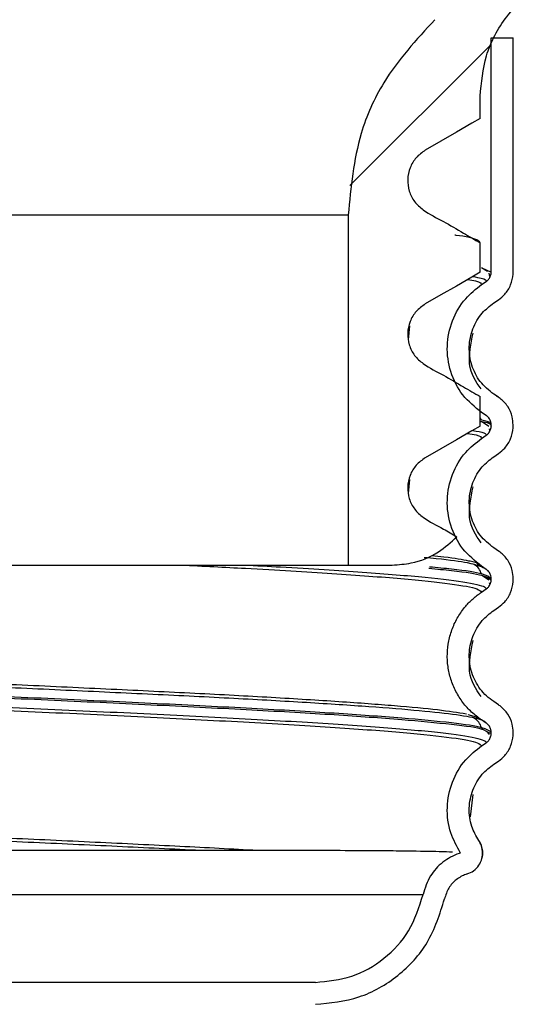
# Model space of a CAD drawing. Header units: millimetres. Extents: x 13 to 267, y 13 to 203.
# Tile 6 of 13: x 173.12 to 176.9, y 79.61 to 87.08. Entities that reach past the tile are written whole.
import ezdxf

# ---------------------------------------------------------------- set-up
doc = ezdxf.new("R2010")
doc.units = ezdxf.units.MM

msp = doc.modelspace()

# ---------------------------------------------------------------- hatches: boundary and pattern name
at = {"linetype": 'Continuous', "lineweight": 18}
h = msp.add_hatch(dxfattribs=at)
h.set_pattern_fill('ANSI31', style=0)
edge = h.paths.add_edge_path(flags=0)
edge.add_spline(control_points=[(176.6095, 85.3858), (176.5671, 85.4103), (176.5247, 85.4347), (176.4823, 85.4592), (176.4317, 85.4885), (176.381, 85.5177), (176.3303, 85.547), (176.2793, 85.5764), (176.2263, 85.603), (176.1774, 85.636), (176.1527, 85.6527), (176.1305, 85.6739), (176.1127, 85.6978), (176.0949, 85.7218), (176.0809, 85.7491), (176.072, 85.7776), (176.0631, 85.8061), (176.0591, 85.8365), (176.0601, 85.8664), (176.0611, 85.8962), (176.0674, 85.9262), (176.0782, 85.954), (176.0891, 85.9818), (176.1049, 86.0081), (176.1243, 86.0308), (176.1438, 86.0534), (176.1674, 86.073), (176.1933, 86.0879)], knot_values=[0.000086, 0.000086, 0.000086, 0.000086, 0.000526, 0.000526, 0.000526, 0.001053, 0.001053, 0.001053, 0.001584, 0.001584, 0.001584, 0.001856, 0.001856, 0.001856, 0.002128, 0.002128, 0.002128, 0.002399, 0.002399, 0.002399, 0.002671, 0.002671, 0.002671, 0.002943, 0.002943, 0.002943, 0.003215, 0.003215, 0.003215, 0.003215], weights=[1, 1, 1, 1, 1, 1, 1, 1, 1, 1, 1, 1, 1, 1, 1, 1, 1, 1, 1, 1, 1, 1, 1, 1, 1, 1, 1, 1], degree=3, periodic=0)
edge.add_spline(control_points=[(176.1933, 86.0879), (176.2325, 86.1106), (176.2718, 86.1333), (176.3111, 86.156), (176.3504, 86.1787), (176.3897, 86.2014), (176.429, 86.2241), (176.4682, 86.2467), (176.5074, 86.2693), (176.5465, 86.2919), (176.5675, 86.3041), (176.5885, 86.3162), (176.6095, 86.3283)], knot_values=[0, 0, 0, 0, 0.000408, 0.000408, 0.000408, 0.000817, 0.000817, 0.000817, 0.001224, 0.001224, 0.001224, 0.001442, 0.001442, 0.001442, 0.001442], weights=[1, 1, 1, 1, 1, 1, 1, 1, 1, 1, 1, 1, 1], degree=3, periodic=0)
edge.add_line((176.6095, 86.3283), (176.6095, 86.4974))
edge.add_spline(control_points=[(176.6095, 86.4974), (176.6095, 86.6005), (176.6259, 86.7048), (176.6574, 86.803), (176.6916, 86.9095), (176.7447, 87.0117), (176.8122, 87.1009), (176.8496, 87.1503), (176.8917, 87.1963), (176.9376, 87.2379)], knot_values=[0.000079, 0.000079, 0.000079, 0.000079, 0.001007, 0.001007, 0.001007, 0.002015, 0.002015, 0.002015, 0.00257, 0.00257, 0.00257, 0.00257], weights=[1, 1, 1, 1, 1, 1, 1, 1, 1, 1], degree=3, periodic=0)
edge.add_spline(control_points=[(176.9376, 87.2379), (177.0965, 87.3821), (177.2554, 87.5263), (177.4143, 87.6706), (177.6705, 87.903), (177.9267, 88.1354), (178.1828, 88.3679)], knot_values=[0.068458, 0.068458, 0.068458, 0.068458, 0.070394, 0.070394, 0.070394, 0.073515, 0.073515, 0.073515, 0.073515], weights=[1, 1, 1, 1, 1, 1, 1], degree=3, periodic=0)
edge.add_spline(control_points=[(178.1828, 88.3679), (178.4229, 88.5857), (178.633, 88.8416), (178.8, 89.1195), (178.9922, 89.4393), (179.1318, 89.7967), (179.2073, 90.162), (179.253, 90.3833), (179.2762, 90.6105), (179.2762, 90.8364)], knot_values=[0.016439, 0.016439, 0.016439, 0.016439, 0.019366, 0.019366, 0.019366, 0.022735, 0.022735, 0.022735, 0.024771, 0.024771, 0.024771, 0.024771], weights=[1, 1, 1, 1, 1, 1, 1, 1, 1, 1], degree=3, periodic=0)
edge.add_line((179.2762, 90.8364), (179.2762, 93.5031))
edge.add_spline(control_points=[(179.2762, 93.5031), (179.2762, 93.5947), (179.2809, 93.6865), (179.2904, 93.7776), (179.3096, 93.9635), (179.3487, 94.1482), (179.4063, 94.3259), (179.4984, 94.6098), (179.6408, 94.8817), (179.8217, 95.1192), (180.0026, 95.3566), (180.2269, 95.566), (180.4762, 95.7302), (180.7111, 95.8849), (180.9739, 96.0034), (181.2453, 96.0769)], knot_values=[0.047532, 0.047532, 0.047532, 0.047532, 0.048351, 0.048351, 0.048351, 0.050018, 0.050018, 0.050018, 0.052704, 0.052704, 0.052704, 0.05539, 0.05539, 0.05539, 0.057921, 0.057921, 0.057921, 0.057921], weights=[1, 1, 1, 1, 1, 1, 1, 1, 1, 1, 1, 1, 1, 1, 1, 1], degree=3, periodic=0)
edge.add_arc((172.5262, 128.2497), 33.3333, 285.16348, 405.49023)
edge.add_spline(control_points=[(195.8939, 152.0207), (195.8517, 152.0623), (195.8055, 152.1002), (195.7566, 152.1336), (195.6642, 152.1967), (195.5595, 152.2447), (195.4514, 152.2736), (195.3433, 152.3025), (195.2287, 152.3132), (195.1171, 152.3047), (195.0055, 152.2963), (194.8938, 152.2684), (194.7913, 152.2234), (194.6888, 152.1785), (194.5927, 152.1152), (194.5108, 152.0389), (194.429, 151.9626), (194.3592, 151.871), (194.3072, 151.7719), (194.2552, 151.6728), (194.2197, 151.5633), (194.2034, 151.4526), (194.1872, 151.3418), (194.1899, 151.2268), (194.2112, 151.1169), (194.2246, 151.0481), (194.2453, 150.9804), (194.2728, 150.9159), (194.3166, 150.813), (194.3788, 150.7161), (194.4543, 150.6335), (194.5297, 150.5508), (194.6205, 150.48), (194.7191, 150.427), (194.7936, 150.3869), (194.874, 150.3561), (194.9562, 150.336)], knot_values=[0.010549, 0.010549, 0.010549, 0.010549, 0.01108, 0.01108, 0.01108, 0.012088, 0.012088, 0.012088, 0.013095, 0.013095, 0.013095, 0.014102, 0.014102, 0.014102, 0.01511, 0.01511, 0.01511, 0.016117, 0.016117, 0.016117, 0.017124, 0.017124, 0.017124, 0.018132, 0.018132, 0.018132, 0.018757, 0.018757, 0.018757, 0.019764, 0.019764, 0.019764, 0.020771, 0.020771, 0.020771, 0.021533, 0.021533, 0.021533, 0.021533], weights=[1, 1, 1, 1, 1, 1, 1, 1, 1, 1, 1, 1, 1, 1, 1, 1, 1, 1, 1, 1, 1, 1, 1, 1, 1, 1, 1, 1, 1, 1, 1, 1, 1, 1, 1, 1, 1], degree=3, periodic=0)
edge.add_spline(control_points=[(194.9562, 150.336), (194.9825, 150.444), (195.0088, 150.5519), (195.0351, 150.6599)], knot_values=[0.139006, 0.139006, 0.139006, 0.139006, 0.140006, 0.140006, 0.140006, 0.140006], weights=[1, 1, 1, 1], degree=3, periodic=0)
edge.add_spline(control_points=[(195.0351, 150.6599), (195.0208, 150.6634), (195.0067, 150.6673), (194.9927, 150.6717), (194.9215, 150.6941), (194.8532, 150.7291), (194.7935, 150.7738), (194.7337, 150.8185), (194.6809, 150.8742), (194.6393, 150.9361), (194.6133, 150.9749), (194.5912, 151.0166), (194.5739, 151.06), (194.5462, 151.1293), (194.5301, 151.2043), (194.5268, 151.2789), (194.5236, 151.3534), (194.5332, 151.4295), (194.5549, 151.5009), (194.5765, 151.5723), (194.6108, 151.641), (194.6548, 151.7012), (194.6989, 151.7614), (194.7539, 151.8149), (194.8154, 151.8571), (194.8769, 151.8994), (194.9466, 151.9316), (195.0186, 151.9511), (195.0906, 151.9706), (195.167, 151.9779), (195.2414, 151.9725), (195.3158, 151.9671), (195.3904, 151.9487), (195.4588, 151.919), (195.5272, 151.8892), (195.5914, 151.8472), (195.6461, 151.7965), (195.6509, 151.7921), (195.6556, 151.7876), (195.6602, 151.783)], knot_values=[0.010614, 0.010614, 0.010614, 0.010614, 0.010745, 0.010745, 0.010745, 0.011416, 0.011416, 0.011416, 0.012088, 0.012088, 0.012088, 0.012504, 0.012504, 0.012504, 0.013176, 0.013176, 0.013176, 0.013848, 0.013848, 0.013848, 0.014519, 0.014519, 0.014519, 0.015191, 0.015191, 0.015191, 0.015862, 0.015862, 0.015862, 0.016534, 0.016534, 0.016534, 0.017205, 0.017205, 0.017205, 0.017877, 0.017877, 0.017877, 0.017934, 0.017934, 0.017934, 0.017934], weights=[1, 1, 1, 1, 1, 1, 1, 1, 1, 1, 1, 1, 1, 1, 1, 1, 1, 1, 1, 1, 1, 1, 1, 1, 1, 1, 1, 1, 1, 1, 1, 1, 1, 1, 1, 1, 1, 1, 1, 1], degree=3, periodic=0)
edge.add_arc((172.5262, 128.2497), 33, -74.83652, 45.49023, ccw=False)
edge.add_spline(control_points=[(181.1582, 96.3987), (181.0855, 96.379), (181.0135, 96.3565), (180.9425, 96.3314), (180.626, 96.2194), (180.3244, 96.0513), (180.0627, 95.8408), (179.8011, 95.6304), (179.5721, 95.3719), (179.3949, 95.0867), (179.284, 94.9082), (179.1914, 94.717), (179.1202, 94.5192), (179.0065, 94.2033), (178.9457, 93.8634), (178.943, 93.5276), (178.9429, 93.5195), (178.9429, 93.5113), (178.9429, 93.5031)], knot_values=[0.047679, 0.047679, 0.047679, 0.047679, 0.048351, 0.048351, 0.048351, 0.051373, 0.051373, 0.051373, 0.054395, 0.054395, 0.054395, 0.05627, 0.05627, 0.05627, 0.059292, 0.059292, 0.059292, 0.059364, 0.059364, 0.059364, 0.059364], weights=[1, 1, 1, 1, 1, 1, 1, 1, 1, 1, 1, 1, 1, 1, 1, 1, 1, 1, 1], degree=3, periodic=0)
edge.add_line((178.9429, 93.5031), (178.9429, 90.8364))
edge.add_spline(control_points=[(178.9429, 90.8364), (178.9429, 90.7253), (178.9367, 90.6139), (178.9243, 90.5034), (178.8871, 90.1697), (178.7917, 89.8379), (178.646, 89.5353), (178.5004, 89.2328), (178.3005, 88.9512), (178.063, 88.7139), (178.0291, 88.68), (177.9943, 88.647), (177.9588, 88.6147)], knot_values=[0.032247, 0.032247, 0.032247, 0.032247, 0.033241, 0.033241, 0.033241, 0.036263, 0.036263, 0.036263, 0.039285, 0.039285, 0.039285, 0.039712, 0.039712, 0.039712, 0.039712], weights=[1, 1, 1, 1, 1, 1, 1, 1, 1, 1, 1, 1, 1], degree=3, periodic=0)
edge.add_spline(control_points=[(177.9588, 88.6147), (177.3944, 88.1026), (176.83, 87.5904), (176.2656, 87.0783)], knot_values=[0.026672, 0.026672, 0.026672, 0.026672, 0.033531, 0.033531, 0.033531, 0.033531], weights=[1, 1, 1, 1], degree=3, periodic=0)
edge.add_spline(control_points=[(176.2656, 87.0783), (176.1135, 86.9403), (175.9815, 86.7768), (175.8787, 86.5992), (175.8085, 86.4779), (175.7508, 86.3485), (175.7075, 86.2153), (175.643, 86.0169), (175.6095, 85.8058), (175.6095, 85.5972)], knot_values=[0.034416, 0.034416, 0.034416, 0.034416, 0.036263, 0.036263, 0.036263, 0.037513, 0.037513, 0.037513, 0.039391, 0.039391, 0.039391, 0.039391], weights=[1, 1, 1, 1, 1, 1, 1, 1, 1, 1], degree=3, periodic=0)
edge.add_line((175.6095, 85.5972), (175.6095, 82.9403))
edge.add_line((175.6095, 82.9403), (175.9429, 82.9403))
edge.add_spline(control_points=[(175.9429, 82.9403), (175.9908, 82.9403), (176.039, 82.9455), (176.0858, 82.9558), (176.1587, 82.9718), (176.2298, 83.0006), (176.2933, 83.0398), (176.3445, 83.0715), (176.3918, 83.1104), (176.4326, 83.1547)], knot_values=[0.001584, 0.001584, 0.001584, 0.001584, 0.002015, 0.002015, 0.002015, 0.002686, 0.002686, 0.002686, 0.003228, 0.003228, 0.003228, 0.003228], weights=[1, 1, 1, 1, 1, 1, 1, 1, 1, 1], degree=3, periodic=0)
edge.add_spline(control_points=[(176.4326, 83.1547), (176.3986, 83.1743), (176.3646, 83.194), (176.3305, 83.2136), (176.2794, 83.2431), (176.2265, 83.2697), (176.1776, 83.3027), (176.1529, 83.3194), (176.1307, 83.3406), (176.1129, 83.3645), (176.095, 83.3884), (176.0811, 83.4158), (176.0722, 83.4443), (176.0633, 83.4728), (176.0593, 83.5032), (176.0603, 83.533), (176.0614, 83.5629), (176.0676, 83.5929), (176.0784, 83.6207), (176.0893, 83.6485), (176.1051, 83.6748), (176.1245, 83.6975), (176.144, 83.7201), (176.1676, 83.7397), (176.1935, 83.7546)], knot_values=[0.000699, 0.000699, 0.000699, 0.000699, 0.001053, 0.001053, 0.001053, 0.001584, 0.001584, 0.001584, 0.001856, 0.001856, 0.001856, 0.002128, 0.002128, 0.002128, 0.002399, 0.002399, 0.002399, 0.002671, 0.002671, 0.002671, 0.002943, 0.002943, 0.002943, 0.003215, 0.003215, 0.003215, 0.003215], weights=[1, 1, 1, 1, 1, 1, 1, 1, 1, 1, 1, 1, 1, 1, 1, 1, 1, 1, 1, 1, 1, 1, 1, 1, 1], degree=3, periodic=0)
edge.add_spline(control_points=[(176.1935, 83.7546), (176.2328, 83.7773), (176.2721, 83.8), (176.3114, 83.8227), (176.3507, 83.8454), (176.3899, 83.8681), (176.4292, 83.8907), (176.4684, 83.9134), (176.5076, 83.936), (176.5468, 83.9586), (176.5677, 83.9707), (176.5886, 83.9828), (176.6095, 83.9948)], knot_values=[0, 0, 0, 0, 0.000408, 0.000408, 0.000408, 0.000817, 0.000817, 0.000817, 0.001224, 0.001224, 0.001224, 0.001441, 0.001441, 0.001441, 0.001441], weights=[1, 1, 1, 1, 1, 1, 1, 1, 1, 1, 1, 1, 1], degree=3, periodic=0)
edge.add_line((176.6095, 83.9948), (176.6095, 84.2191))
edge.add_spline(control_points=[(176.6095, 84.2191), (176.5671, 84.2436), (176.5247, 84.2681), (176.4823, 84.2926), (176.4317, 84.3218), (176.381, 84.3511), (176.3303, 84.3803), (176.2793, 84.4098), (176.2263, 84.4363), (176.1774, 84.4693), (176.1527, 84.486), (176.1305, 84.5072), (176.1127, 84.5312), (176.0949, 84.5551), (176.0809, 84.5825), (176.0721, 84.611), (176.0632, 84.6394), (176.0591, 84.6699), (176.0601, 84.6997), (176.0612, 84.7295), (176.0674, 84.7596), (176.0782, 84.7874), (176.0891, 84.8152), (176.1049, 84.8415), (176.1244, 84.8641), (176.1438, 84.8868), (176.1674, 84.9064), (176.1933, 84.9213)], knot_values=[0.000086, 0.000086, 0.000086, 0.000086, 0.000527, 0.000527, 0.000527, 0.001053, 0.001053, 0.001053, 0.001584, 0.001584, 0.001584, 0.001856, 0.001856, 0.001856, 0.002128, 0.002128, 0.002128, 0.002399, 0.002399, 0.002399, 0.002671, 0.002671, 0.002671, 0.002943, 0.002943, 0.002943, 0.003215, 0.003215, 0.003215, 0.003215], weights=[1, 1, 1, 1, 1, 1, 1, 1, 1, 1, 1, 1, 1, 1, 1, 1, 1, 1, 1, 1, 1, 1, 1, 1, 1, 1, 1, 1], degree=3, periodic=0)
edge.add_spline(control_points=[(176.1933, 84.9213), (176.2326, 84.944), (176.2719, 84.9667), (176.3112, 84.9893), (176.3505, 85.012), (176.3898, 85.0347), (176.4291, 85.0574), (176.4683, 85.08), (176.5074, 85.1027), (176.5466, 85.1253), (176.5676, 85.1374), (176.5886, 85.1495), (176.6095, 85.1616)], knot_values=[0, 0, 0, 0, 0.000408, 0.000408, 0.000408, 0.000817, 0.000817, 0.000817, 0.001224, 0.001224, 0.001224, 0.001442, 0.001442, 0.001442, 0.001442], weights=[1, 1, 1, 1, 1, 1, 1, 1, 1, 1, 1, 1, 1], degree=3, periodic=0)
edge.add_line((176.6095, 85.1616), (176.6095, 85.3858))

# ---------------------------------------------------------------- linework, layer by layer
at = {"color": 7, "linetype": 'Continuous', "lineweight": 25}
for p, q in [((176.6929, 85.1613), (176.6929, 86.9403)), ((176.6929, 86.9403), (176.8595, 86.9403)), ((176.8595, 85.1613), (176.8595, 86.9403)), ((176.6095, 86.3283), (176.6095, 86.4974)), ((175.6095, 85.5972), (175.6095, 82.9403)), ((176.6095, 85.1616), (176.6095, 85.3858)), ((176.6638, 85.1672), (176.6205, 85.1962)), ((176.6826, 85.1289), (176.6774, 85.1537)), ((176.6198, 85.0681), (176.6557, 85.0921)), ((176.7121, 84.9292), (176.7481, 84.9532)), ((176.0671, 84.6481), (176.0753, 84.7562)), ((176.6095, 83.9948), (176.6095, 84.2191)), ((176.7481, 84.2129), (176.7121, 84.2369)), ((176.6201, 84.0385), (176.6095, 84.0602)), ((176.6558, 84.074), (176.6197, 84.0981)), ((176.6763, 83.9922), (176.6205, 84.0295)), ((176.6929, 83.9947), (176.6929, 84.0045)), ((176.8595, 83.9946), (176.8595, 84.0045)), ((176.6198, 83.9014), (176.6558, 83.9254)), ((176.6826, 83.9622), (176.68, 83.9744)), ((176.7121, 83.7625), (176.7481, 83.7865)), ((176.0671, 83.4827), (176.0758, 83.5904)), ((176.7481, 83.0463), (176.7121, 83.0703)), ((172.9262, 82.9403), (175.6095, 82.9403)), ((175.6095, 82.9403), (175.9429, 82.9403)), ((176.6557, 82.9074), (176.6197, 82.9314)), ((176.6761, 82.8257), (176.6198, 82.8631)), ((176.6826, 82.7956), (176.6805, 82.8055)), ((176.6929, 82.828), (176.6929, 82.8378)), ((176.8595, 82.828), (176.8595, 82.8378)), ((176.6198, 82.7348), (176.6558, 82.7587)), ((176.7121, 82.5959), (176.7481, 82.6199)), ((176.7481, 81.8796), (176.7121, 81.9036)), ((176.6004, 81.7801), (176.5195, 81.8041)), ((176.6557, 81.7407), (176.6197, 81.7647)), ((176.6662, 81.6741), (176.6929, 81.6613)), ((176.6929, 81.6613), (176.6929, 81.6711)), ((176.8595, 81.6613), (176.8595, 81.6711)), ((176.6197, 81.5681), (176.6558, 81.5921)), ((176.7121, 81.4292), (176.7481, 81.4532)), ((176.5364, 81.0287), (176.5553, 81.1997)), ((169.4304, 80.4403), (176.176, 80.4403)), ((175.3595, 79.7736), (169.6929, 79.7736))]:
    msp.add_line(p, q, dxfattribs=at)
at = {"color": 8, "linetype": 'Continuous', "lineweight": 25}
for p, q in [((172.9262, 85.5972), (175.6095, 85.5972)), ((176.621, 85.1958), (176.6929, 85.1613)), ((176.6197, 82.9314), (176.5919, 82.9436))]:
    msp.add_line(p, q, dxfattribs=at)
at = {"color": 7, "linetype": 'Continuous', "lineweight": 25, "flags": 128}
for points in [[(176.6095, 86.3283), (176.5465, 86.2919), (176.429, 86.2241), (176.3111, 86.156), (176.1933, 86.0879)], [(176.6095, 85.1616), (176.5466, 85.1253), (176.4291, 85.0574), (176.3112, 84.9893), (176.1933, 84.9213)], [(176.6095, 83.9948), (176.5468, 83.9586), (176.4292, 83.8907), (176.3114, 83.8227), (176.1935, 83.7546)]]:
    msp.add_lwpolyline(points, dxfattribs=at)
at = {"color": 7, "linetype": 'Continuous', "lineweight": 25}
for points, knots in [([(176.6095, 86.4974), (176.6191, 86.6007), (176.639, 86.8161), (176.7723, 87.0697), (176.8942, 87.1938), (176.9376, 87.2379)], [0, 0, 0, 0, 0.372315, 0.77647, 1, 1, 1, 1]), ([(176.2656, 87.0783), (176.1257, 86.9262), (175.8905, 86.6704), (175.6609, 86.1558), (175.6288, 85.8063), (175.6095, 85.5972)], [0, 0, 0, 0, 0.370548, 0.62344, 1, 1, 1, 1]), ([(176.1933, 86.0879), (176.1688, 86.0704), (176.1198, 86.0353), (176.0737, 85.9556), (176.0549, 85.8666), (176.0673, 85.7762), (176.1082, 85.6943), (176.198, 85.6138), (176.3314, 85.5496), (176.4738, 85.4635), (176.567, 85.4101), (176.6095, 85.3858)], [0, 0, 0, 0, 0.086377, 0.172754, 0.259132, 0.345511, 0.431894, 0.518278, 0.688975, 0.858281, 1, 1, 1, 1]), ([(176.6095, 85.3858), (176.5933, 85.4044), (176.5767, 85.4234), (176.4202, 85.4423), (176.4166, 85.4427)], [0, 0, 0, 0, 0.9768686, 1, 1, 1, 1]), ([(176.6557, 85.0921), (176.6613, 85.0964), (176.6742, 85.1065), (176.6879, 85.129), (176.6927, 85.149), (176.6929, 85.1599), (176.6929, 85.1615)], [0, 0, 0, 0, 0.257078, 0.599981, 0.942913, 1, 1, 1, 1]), ([(176.7481, 84.9532), (176.7648, 84.9662), (176.8036, 84.9965), (176.8446, 85.064), (176.8589, 85.1242), (176.8595, 85.1568), (176.8595, 85.1615)], [0, 0, 0, 0, 0.257104, 0.600048, 0.943019, 1, 1, 1, 1]), ([(176.6197, 84.0981), (176.5693, 84.1393), (176.4669, 84.2231), (176.3771, 84.404), (176.3492, 84.602), (176.3894, 84.7967), (176.4837, 84.9603), (176.5775, 85.0346), (176.6197, 85.0681)], [0, 0, 0, 0, 0.1697427, 0.3448685, 0.516053, 0.6873414, 0.8590867, 1, 1, 1, 1]), ([(176.1933, 84.9213), (176.1688, 84.9037), (176.1198, 84.8686), (176.0737, 84.7889), (176.0549, 84.6999), (176.0673, 84.6095), (176.1082, 84.5276), (176.198, 84.4471), (176.3314, 84.3829), (176.4738, 84.2968), (176.567, 84.2434), (176.6095, 84.2191)], [0, 0, 0, 0, 0.086383, 0.172766, 0.259146, 0.345523, 0.431901, 0.518282, 0.688978, 0.858297, 1, 1, 1, 1]), ([(176.7121, 84.2369), (176.6757, 84.2667), (176.603, 84.3263), (176.5392, 84.455), (176.5189, 84.5955), (176.5474, 84.7347), (176.6146, 84.852), (176.6817, 84.9051), (176.7121, 84.9292)], [0, 0, 0, 0, 0.171609, 0.3432181, 0.5148269, 0.686434, 0.858039, 1, 1, 1, 1]), ([(176.6165, 84.2763), (176.577, 84.3325), (176.5041, 84.4359), (176.5392, 84.617), (176.5553, 84.6997)], [0, 0, 0, 0, 0.543079, 1, 1, 1, 1]), ([(176.7331, 84.223), (176.7388, 84.2211), (176.7491, 84.2178), (176.7484, 84.2144), (176.7481, 84.2129)], [0, 0, 0, 0, 0.5513458, 1, 1, 1, 1]), ([(176.8595, 84.0046), (176.8581, 84.0252), (176.8545, 84.0738), (176.8218, 84.1452), (176.7796, 84.1911), (176.7523, 84.21), (176.7481, 84.2129)], [0, 0, 0, 0, 0.250992, 0.594124, 0.937234, 1, 1, 1, 1]), ([(176.6929, 84.0046), (176.6924, 84.0115), (176.6912, 84.0277), (176.6803, 84.0515), (176.6662, 84.0668), (176.6571, 84.0731), (176.6557, 84.0741)], [0, 0, 0, 0, 0.250632, 0.593802, 0.936949, 1, 1, 1, 1]), ([(176.6557, 83.9254), (176.6613, 83.9297), (176.6742, 83.9398), (176.6879, 83.9623), (176.6927, 83.9824), (176.6928, 83.9933), (176.6929, 83.9948)], [0, 0, 0, 0, 0.257121, 0.600088, 0.943084, 1, 1, 1, 1]), ([(176.7481, 83.7865), (176.7648, 83.7995), (176.8036, 83.8298), (176.8446, 83.8973), (176.8589, 83.9575), (176.8595, 83.9902), (176.8595, 83.9948)], [0, 0, 0, 0, 0.257117, 0.600085, 0.94308, 1, 1, 1, 1]), ([(176.6197, 82.9314), (176.5693, 82.9726), (176.4669, 83.0564), (176.3771, 83.2373), (176.3492, 83.4353), (176.3894, 83.63), (176.4838, 83.7937), (176.5775, 83.8679), (176.6197, 83.9014)], [0, 0, 0, 0, 0.169751, 0.344873, 0.516054, 0.68734, 0.859083, 1, 1, 1, 1]), ([(176.1935, 83.7546), (176.169, 83.7371), (176.12, 83.702), (176.0739, 83.6223), (176.0551, 83.5333), (176.0675, 83.4429), (176.1084, 83.361), (176.1981, 83.2804), (176.3143, 83.2249), (176.3988, 83.1747), (176.4326, 83.1547)], [0, 0, 0, 0, 0.107608, 0.215216, 0.322823, 0.43043, 0.538037, 0.645645, 0.858279, 1, 1, 1, 1]), ([(176.7121, 83.0703), (176.6757, 83.1), (176.603, 83.1596), (176.5392, 83.2883), (176.5189, 83.4288), (176.5474, 83.568), (176.6146, 83.6853), (176.6817, 83.7385), (176.7121, 83.7625)], [0, 0, 0, 0, 0.171609, 0.343218, 0.514827, 0.686434, 0.858039, 1, 1, 1, 1]), ([(176.6165, 83.1096), (176.577, 83.1658), (176.5041, 83.2693), (176.5392, 83.4503), (176.5553, 83.5331)], [0, 0, 0, 0, 0.543079, 1, 1, 1, 1]), ([(175.9429, 82.9403), (175.9908, 82.9435), (176.1132, 82.9516), (176.2885, 83.0221), (176.3882, 83.1138), (176.4326, 83.1547)], [0, 0, 0, 0, 0.262215, 0.670552, 1, 1, 1, 1]), ([(176.8596, 82.838), (176.8581, 82.8585), (176.8545, 82.9072), (176.8218, 82.9785), (176.7796, 83.0244), (176.7523, 83.0433), (176.7481, 83.0463)], [0, 0, 0, 0, 0.25102, 0.594139, 0.937237, 1, 1, 1, 1]), ([(176.5919, 82.9436), (176.5888, 82.952), (176.5856, 82.961), (176.5268, 82.9703), (176.5235, 82.9708)], [0, 0, 0, 0, 0.944465, 1, 1, 1, 1]), ([(176.6195, 82.8719), (176.6142, 82.8868), (176.6035, 82.9166), (176.5744, 82.9371), (176.5599, 82.9472)], [0, 0, 0, 0, 0.501179, 1, 1, 1, 1]), ([(176.6929, 82.838), (176.6924, 82.8448), (176.6912, 82.861), (176.6803, 82.8848), (176.6662, 82.9001), (176.6572, 82.9064), (176.6558, 82.9074)], [0, 0, 0, 0, 0.250742, 0.593907, 0.937048, 1, 1, 1, 1]), ([(176.6557, 82.7587), (176.6613, 82.7631), (176.6742, 82.7732), (176.6879, 82.7957), (176.6927, 82.8157), (176.6929, 82.8266), (176.6929, 82.8282)], [0, 0, 0, 0, 0.257099, 0.600029, 0.942988, 1, 1, 1, 1]), ([(176.7481, 82.6199), (176.7648, 82.6329), (176.8036, 82.6632), (176.8446, 82.7307), (176.8589, 82.7908), (176.8595, 82.8235), (176.8595, 82.8282)], [0, 0, 0, 0, 0.257112, 0.600064, 0.943044, 1, 1, 1, 1]), ([(176.6197, 81.7647), (176.594, 81.7838), (176.5419, 81.8224), (176.4766, 81.896), (176.4229, 81.9803), (176.3849, 82.0724), (176.363, 82.1696), (176.3577, 82.2674), (176.369, 82.3657), (176.3965, 82.4599), (176.4396, 82.5492), (176.4937, 82.6242), (176.5543, 82.6871), (176.5978, 82.7187), (176.6197, 82.7347)], [0, 0, 0, 0, 0.083703, 0.169764, 0.256038, 0.344943, 0.429327, 0.516144, 0.600582, 0.687453, 0.772103, 0.859231, 0.928951, 1, 1, 1, 1]), ([(176.7121, 81.9036), (176.6935, 81.9173), (176.6559, 81.9451), (176.6094, 81.9979), (176.5716, 82.0576), (176.5448, 82.1224), (176.529, 82.1913), (176.5251, 82.2613), (176.533, 82.3316), (176.5524, 82.399), (176.5833, 82.4625), (176.6324, 82.5332), (176.6816, 82.5719), (176.7121, 82.5959)], [0, 0, 0, 0, 0.084621, 0.171696, 0.256316, 0.343391, 0.428012, 0.515087, 0.599707, 0.686781, 0.771399, 0.858472, 1, 1, 1, 1]), ([(176.6165, 81.9429), (176.577, 81.9991), (176.504, 82.1027), (176.5392, 82.2839), (176.5554, 82.3668)], [0, 0, 0, 0, 0.54269, 1, 1, 1, 1]), ([(176.6558, 81.7407), (176.6448, 81.7507), (176.6227, 81.771), (176.4458, 81.8024), (176.1654, 81.8339), (175.7809, 81.8643), (175.3051, 81.8959), (174.7512, 81.9275), (174.1345, 81.9579), (173.4728, 81.9893), (172.7844, 82.021), (172.0886, 82.0516), (171.4053, 82.0828), (170.7534, 82.1145), (170.1515, 82.1452), (169.6163, 82.1763), (169.1626, 82.208), (168.8059, 82.2388), (168.4808, 82.2773), (168.4293, 82.3059), (168.3967, 82.324)], [0, 0, 0, 0, 0.052551, 0.105981, 0.159487, 0.212927, 0.266417, 0.319866, 0.373357, 0.426803, 0.480288, 0.53375, 0.58722, 0.640687, 0.69416, 0.747626, 0.80109, 0.854573, 0.908024, 1, 1, 1, 1]), ([(176.0144, 81.7786), (175.8523, 81.7907), (175.528, 81.815), (174.8903, 81.8515), (174.1714, 81.8879), (173.3867, 81.9244), (172.5696, 81.9608), (171.7507, 81.9973), (170.9616, 82.0338), (170.2325, 82.0702), (169.5919, 82.1067), (169.0632, 82.1431), (168.6707, 82.1796), (168.4102, 82.2167), (168.3767, 82.2416), (168.3595, 82.2544)], [0, 0, 0, 0, 0.076622, 0.153244, 0.229865, 0.306487, 0.383109, 0.459731, 0.536353, 0.612974, 0.689596, 0.766218, 0.84284, 0.919462, 1, 1, 1, 1]), ([(168.3595, 82.2446), (168.3767, 82.2318), (168.4102, 82.2068), (168.6707, 82.1698), (169.0632, 82.1333), (169.5919, 82.0968), (170.2325, 82.0604), (170.9616, 82.0239), (171.7507, 81.9875), (172.5696, 81.951), (173.3867, 81.9146), (174.1714, 81.8781), (174.8903, 81.8416), (175.528, 81.8052), (175.8523, 81.7809), (176.0144, 81.7687)], [0, 0, 0, 0, 0.080538, 0.15716, 0.233782, 0.310404, 0.387025, 0.463647, 0.540269, 0.616891, 0.693513, 0.770135, 0.846756, 0.923378, 1, 1, 1, 1]), ([(168.3966, 82.1752), (168.4088, 82.1645), (168.4358, 82.1409), (168.6711, 82.1034), (169.0798, 82.0653), (169.6444, 82.0252), (170.3355, 81.9867), (171.1236, 81.9475), (171.974, 81.9078), (172.8485, 81.8697), (173.7089, 81.8296), (174.5172, 81.7911), (175.2368, 81.7519), (175.837, 81.7122), (176.2909, 81.674), (176.5774, 81.634), (176.6537, 81.6071), (176.6556, 81.5932), (176.6557, 81.5921)], [0, 0, 0, 0, 0.055175, 0.122137, 0.18938, 0.256329, 0.323432, 0.390634, 0.457527, 0.524731, 0.591828, 0.658783, 0.72602, 0.792964, 0.860071, 0.92727, 0.994165, 1, 1, 1, 1]), ([(176.8596, 81.6713), (176.8581, 81.6918), (176.8545, 81.7405), (176.8218, 81.8118), (176.7796, 81.8577), (176.7524, 81.8766), (176.7481, 81.8796)], [0, 0, 0, 0, 0.251024, 0.59415, 0.937256, 1, 1, 1, 1]), ([(176.6929, 81.6711), (176.6784, 81.6826), (176.6487, 81.7063), (176.4212, 81.7421), (176.15, 81.7664), (176.0144, 81.7786)], [0, 0, 0, 0, 0.321144, 0.660572, 1, 1, 1, 1]), ([(176.6195, 81.7053), (176.6141, 81.7202), (176.6034, 81.75), (176.5744, 81.7704), (176.5599, 81.7806)], [0, 0, 0, 0, 0.5010046, 1, 1, 1, 1]), ([(176.6929, 81.6713), (176.6924, 81.6781), (176.6912, 81.6943), (176.6803, 81.7181), (176.6663, 81.7334), (176.6572, 81.7397), (176.6558, 81.7407)], [0, 0, 0, 0, 0.250778, 0.593981, 0.937161, 1, 1, 1, 1]), ([(176.6774, 81.6537), (176.6771, 81.6554), (176.6754, 81.6694), (176.6461, 81.6837), (176.6204, 81.6962)], [0, 0, 0, 0, 0.1241698, 1, 1, 1, 1]), ([(176.6557, 81.5921), (176.6613, 81.5964), (176.6742, 81.6065), (176.6879, 81.629), (176.6927, 81.649), (176.6928, 81.6599), (176.6929, 81.6615)], [0, 0, 0, 0, 0.257096, 0.60003, 0.942994, 1, 1, 1, 1]), ([(176.7481, 81.4532), (176.7648, 81.4662), (176.8036, 81.4965), (176.8446, 81.564), (176.8589, 81.6242), (176.8595, 81.6568), (176.8595, 81.6615)], [0, 0, 0, 0, 0.257109, 0.600066, 0.94305, 1, 1, 1, 1]), ([(176.4613, 80.7551), (176.4333, 80.8048), (176.3732, 80.9117), (176.3499, 81.1026), (176.3892, 81.2965), (176.4838, 81.4604), (176.5775, 81.5346), (176.6197, 81.5681)], [0, 0, 0, 0, 0.185491, 0.398317, 0.611273, 0.824799, 1, 1, 1, 1]), ([(176.5991, 80.8489), (176.5793, 80.884), (176.5364, 80.96), (176.5194, 81.0959), (176.5473, 81.2346), (176.6146, 81.352), (176.6817, 81.4051), (176.7121, 81.4292)], [0, 0, 0, 0, 0.183557, 0.396883, 0.610207, 0.823529, 1, 1, 1, 1]), ([(174.4892, 80.7736), (174.2811, 80.7838), (173.8638, 80.8043), (173.1858, 80.836), (172.4923, 80.8673), (171.7997, 80.8978), (171.1268, 80.9295), (170.4942, 80.9609), (169.9177, 80.9914), (169.4156, 81.0229), (169.0002, 81.0545), (168.6845, 81.0849), (168.4771, 81.1164), (168.4028, 81.1407), (168.3978, 81.1542), (168.3967, 81.1573)], [0, 0, 0, 0, 0.081073, 0.162541, 0.243635, 0.325095, 0.406184, 0.487645, 0.568746, 0.650187, 0.731303, 0.812742, 0.893854, 0.975288, 1, 1, 1, 1]), ([(174.9217, 80.7736), (174.7289, 80.784), (174.3429, 80.8047), (173.6926, 80.8358), (173.0135, 80.8678), (172.3196, 80.8989), (171.6319, 80.9299), (170.9693, 80.9619), (170.3514, 80.9931), (169.7953, 81.024), (169.3169, 81.0559), (168.9297, 81.0873), (168.647, 81.118), (168.4666, 81.15), (168.444, 81.1709), (168.4327, 81.1813)], [0, 0, 0, 0, 0.076671, 0.153491, 0.230843, 0.307609, 0.38433, 0.461679, 0.538545, 0.615175, 0.692511, 0.769473, 0.846027, 0.92334, 1, 1, 1, 1]), ([(176.5104, 80.5958), (176.5277, 80.603), (176.5626, 80.6177), (176.602, 80.6601), (176.6257, 80.7122), (176.6304, 80.769), (176.619, 80.8159), (176.6042, 80.8404), (176.599, 80.8489)], [0, 0, 0, 0, 0.178809, 0.363053, 0.543574, 0.724035, 0.904441, 1, 1, 1, 1]), ([(176.6226, 80.714), (176.625, 80.7231), (176.6309, 80.7451), (176.6285, 80.7819), (176.6186, 80.8196), (176.6056, 80.841), (176.5994, 80.8512)], [0, 0, 0, 0, 0.199485, 0.486696, 0.754579, 1, 1, 1, 1]), ([(175.3265, 80.7736), (175.1644, 80.7736), (174.8333, 80.7736), (174.2468, 80.7736), (173.5999, 80.7736), (172.9104, 80.7736), (172.2097, 80.7736), (171.5293, 80.7736), (170.8915, 80.7736), (170.5122, 80.7736), (170.3265, 80.7736)], [0, 0, 0, 0, 0.118887, 0.242863, 0.370481, 0.5, 0.629519, 0.757137, 0.881113, 1, 1, 1, 1]), ([(176.3989, 80.761), (176.3701, 80.7623), (176.3018, 80.7653), (176.1068, 80.7687), (175.8003, 80.7722), (175.5258, 80.7731), (175.3266, 80.7736)], [0, 0, 0, 0, 0.202714, 0.480241, 0.622703, 1, 1, 1, 1]), ([(176.4613, 80.7551), (176.4574, 80.7538), (176.4091, 80.7384), (176.3224, 80.6905), (176.2212, 80.5827), (176.1915, 80.489), (176.176, 80.4403)], [0, 0, 0, 0, 0.027438, 0.34288, 0.658322, 1, 1, 1, 1]), ([(176.5104, 80.5958), (176.5074, 80.5948), (176.4778, 80.5853), (176.4255, 80.5558), (176.3658, 80.4911), (176.3483, 80.4355), (176.3393, 80.407)], [0, 0, 0, 0, 0.0350623, 0.3505501, 0.666038, 1, 1, 1, 1]), ([(175.3595, 79.7736), (175.4533, 79.7828), (175.641, 79.8012), (175.8889, 79.9452), (176.0878, 80.1597), (176.1461, 80.345), (176.176, 80.4403)], [0, 0, 0, 0, 0.246393, 0.492786, 0.739179, 1, 1, 1, 1]), ([(175.3595, 79.607), (175.4721, 79.618), (175.6972, 79.6401), (175.9948, 79.8128), (176.2335, 80.0702), (176.3034, 80.2926), (176.3393, 80.407)], [0, 0, 0, 0, 0.246393, 0.492786, 0.739179, 1, 1, 1, 1])]:
    msp.add_open_spline(points, degree=3, knots=knots, dxfattribs=at)
at = {"color": 8, "linetype": 'Continuous', "lineweight": 25}
for points, knots in [([(176.5139, 85.1064), (176.5357, 85.1028), (176.6143, 85.0898), (176.6175, 85.0772), (176.6198, 85.0681)], [0, 0, 0, 0, 0.27687, 1, 1, 1, 1]), ([(176.5533, 85.1291), (176.5771, 85.1251), (176.651, 85.1125), (176.6538, 85.1003), (176.6557, 85.0921)], [0, 0, 0, 0, 0.321582, 1, 1, 1, 1]), ([(176.6197, 84.0981), (176.6198, 84.0985), (176.62, 84.1005), (176.6142, 84.1026), (176.6095, 84.1042)], [0, 0, 0, 0, 0.190324, 1, 1, 1, 1]), ([(176.6095, 84.031), (176.6134, 84.0304), (176.6907, 84.0183), (176.6918, 84.0061), (176.6929, 83.9947)], [0, 0, 0, 0, 0.0502244, 1, 1, 1, 1]), ([(176.6929, 84.0045), (176.6929, 84.016), (176.6929, 84.0276), (176.6199, 84.0391), (176.6193, 84.0392)], [0, 0, 0, 0, 0.992243, 1, 1, 1, 1]), ([(176.5137, 83.9395), (176.5378, 83.9354), (176.6143, 83.9225), (176.6176, 83.91), (176.6198, 83.9014)], [0, 0, 0, 0, 0.314178, 1, 1, 1, 1]), ([(176.5539, 83.9616), (176.5867, 83.9554), (176.6513, 83.9431), (176.6543, 83.9312), (176.6557, 83.9254)], [0, 0, 0, 0, 0.5069082, 1, 1, 1, 1]), ([(176.5235, 82.9708), (176.4735, 82.9809), (176.4078, 82.9942), (176.2738, 83.0074), (176.2418, 83.0105)], [0, 0, 0, 0, 0.761182, 1, 1, 1, 1]), ([(174.3429, 82.9403), (174.5083, 82.9321), (174.9318, 82.911), (175.5038, 82.8759), (176.0355, 82.8375), (176.407, 82.7985), (176.5939, 82.7637), (176.6125, 82.7428), (176.6198, 82.7348)], [0, 0, 0, 0, 0.121829, 0.311941, 0.500571, 0.689915, 0.87976, 1, 1, 1, 1]), ([(174.8192, 82.9403), (174.9128, 82.9354), (175.2556, 82.9176), (175.7343, 82.8858), (176.2218, 82.8477), (176.5378, 82.8079), (176.6479, 82.7783), (176.6544, 82.7621), (176.6557, 82.7587)], [0, 0, 0, 0, 0.081058, 0.296853, 0.511571, 0.727254, 0.942761, 1, 1, 1, 1]), ([(176.6558, 82.9074), (176.6258, 82.9235), (176.5769, 82.9499), (176.3641, 82.9801), (176.2162, 82.9931), (176.1848, 82.9959)], [0, 0, 0, 0, 0.5538375, 0.9052495, 1, 1, 1, 1]), ([(176.2211, 82.9154), (176.2809, 82.9099), (176.4727, 82.8923), (176.6458, 82.8631), (176.6775, 82.8395), (176.6929, 82.828)], [0, 0, 0, 0, 0.188657, 0.605558, 1, 1, 1, 1]), ([(176.6929, 82.8378), (176.6775, 82.8493), (176.6457, 82.873), (176.4739, 82.902), (176.2838, 82.9195), (176.2257, 82.9248)], [0, 0, 0, 0, 0.396462, 0.815496, 1, 1, 1, 1]), ([(176.5048, 81.8085), (176.4392, 81.8191), (176.3085, 81.8404), (175.9745, 81.8715), (175.5506, 81.9025), (175.038, 81.9345), (174.4546, 81.9657), (173.8163, 81.9966), (173.1411, 82.0285), (172.4484, 82.0599), (171.7581, 82.0907), (171.0894, 82.1226), (170.4618, 82.1541), (169.8931, 82.1848), (169.399, 82.2166), (168.9944, 82.2483), (168.6902, 82.2789), (168.4956, 82.3107), (168.4358, 82.3338), (168.4331, 82.3461), (168.4327, 82.348)], [0, 0, 0, 0, 0.058487, 0.116515, 0.174542, 0.233029, 0.291148, 0.349089, 0.407567, 0.465751, 0.523642, 0.582103, 0.640348, 0.698201, 0.756636, 0.81494, 0.872767, 0.931169, 0.989531, 1, 1, 1, 1]), ([(168.5467, 82.1114), (168.5633, 82.1067), (168.6255, 82.0888), (168.9139, 82.0586), (169.3951, 82.0196), (170.025, 81.9801), (170.7623, 81.9421), (171.5761, 81.9023), (172.4329, 81.864), (173.2933, 81.8249), (174.1197, 81.7854), (174.8773, 81.7474), (175.5302, 81.7076), (176.0533, 81.6693), (176.4191, 81.6302), (176.5962, 81.5959), (176.6134, 81.5756), (176.6198, 81.5681)], [0, 0, 0, 0, 0.0259961, 0.0974082, 0.1690968, 0.2409457, 0.312235, 0.3842153, 0.4556033, 0.5273195, 0.5991701, 0.6704554, 0.7424396, 0.8138195, 0.8855423, 0.9573913, 1, 1, 1, 1]), ([(176.0144, 81.7687), (176.1474, 81.7566), (176.4134, 81.7323), (176.598, 81.7074), (176.6234, 81.6947), (176.6246, 81.6941)], [0, 0, 0, 0, 0.488433, 0.976865, 1, 1, 1, 1])]:
    msp.add_open_spline(points, degree=3, knots=knots, dxfattribs=at)

doc.saveas('drawing.dxf')
